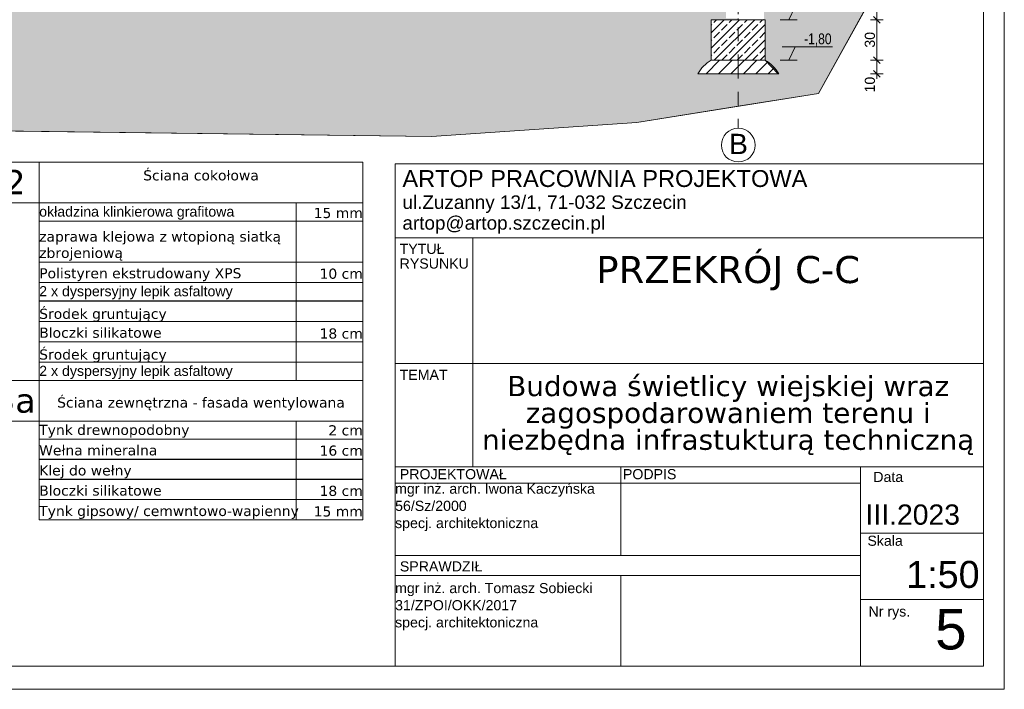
# Model space of a CAD drawing. Extents: x 5465377 to 5465550, y 5925276 to 5925338.
# Tile 174 of 182: x 5465465.62 to 5465472.91, y 5925323.72 to 5925328.68. Entities that reach past the tile are written whole.
import ezdxf

# ---------------------------------------------------------------- set-up
doc = ezdxf.new("R2010")
doc.units = 0
doc.header["$MEASUREMENT"] = 0
doc.linetypes.add('Kropki i Kreski', pattern=[0.335139, 0.176389, -0.088194, 0, -0.070556])
for name, color, linetype, lineweight in [('0_Nr_Pióra__141', 7, 'Continuous', 0), ('0_Nr_pióra__141_Nr_Pióra__141', 7, 'Continuous', 0), ('0_Nr_pióra__141_Nr_Pióra__142', 7, 'Continuous', 18), ('0_Nr_Pióra__142', 7, 'Continuous', 18), ('0_Nr_pióra__7_Nr_Pióra__7', 7, 'Continuous', 35), ('_______wymiarowanie_Nr_Pióra__201', 150, 'Continuous', 0), ('_ARCH_Sciany_Nr_Pióra__141', 7, 'Continuous', 0), ('_ARCH_Sciany_Nr_Pióra__142', 7, 'Continuous', 18), ('_opisy_Nr_pióra__175_Nr_Pióra__148', 14, 'Continuous', 0), ('_opisy_Nr_pióra__2_Nr_Pióra__8', 12, 'Continuous', 35), ('EGBD03_Nr_Pióra__141', 7, 'Continuous', 0), ('tabelki_Nr_pióra__141_Nr_Pióra__141', 7, 'Continuous', 0), ('tabelki_Nr_pióra__1_Nr_pióra__141_Nr_Pióra__141', 7, 'Continuous', 0), ('tabelki_Nr_pióra__7_Nr_Pióra__141', 7, 'Continuous', 0), ('tabelki_Nr_pióra__7_Nr_pióra__7_Nr_Pióra__7', 7, 'Continuous', 35)]:
    doc.layers.add(name, color=color, linetype=linetype, lineweight=lineweight)
doc.layers.add('_______wymiarowanie', color=7, linetype='Continuous')
doc.layers.add('EGBD03', color=7, linetype='Continuous')
doc.styles.add('GENERATED_STYLE_1', font='arial.ttf')
doc.styles.add('GENERATED_STYLE_4', font='arial.ttf')
doc.styles.add('GENERATED_STYLE_5', font='txt')
doc.styles.add('GENERATED_STYLE_6', font='verdana.ttf')
doc.dimstyles.new('GENERATED_STYLE__2', dxfattribs={"dimtxt": 0.075, "dimasz": 0.0475, "dimexe": 0.18, "dimexo": 0, "dimgap": 0.09, "dimtad": 1, "dimdec": 0, "dimlfac": 100, "dimzin": 0, "dimdsep": 46, "dimtxsty": 'GENERATED_STYLE_5', "dimblk": 'ARROWHEAD_6', "dimblk1": 'ARROWHEAD_6', "dimblk2": 'ARROWHEAD_6', "dimcen": 0.09, "dimclrd": 256, "dimclre": 256, "dimclrt": 256, "dimazin": 0, "dimtfac": 1, "dimtdec": 4, "dimtmove": 0, "dimatfit": 3, "dimfxl": 0, "dimtolj": 1, "dimtzin": 0, "dimarcsym": 0})

# ---------------------------------------------------------------- blocks, each defined once
blk = doc.blocks.new('Linia_171', base_point=(5465470.9397, 5925337.1188))
at = {"layer": 'EGBD03_Nr_Pióra__141', "linetype": 'Kropki i Kreski'}
blk.add_line((5465470.9397, 5925336.9938), (5465470.9397, 5925327.873), dxfattribs=at)
at = {"layer": 'EGBD03_Nr_Pióra__141', "linetype": 'Continuous'}
for centre in [(5465470.9397, 5925337.1188), (5465470.9397, 5925327.748)]:
    blk.add_circle(centre, 0.125, dxfattribs=at)
blk = doc.blocks.new('*D357', base_point=(5464021.3307, 5925651.4736))
at = {"layer": '_______wymiarowanie_Nr_Pióra__201', "linetype": 'Continuous'}
for p, q in [((5465472.0132, 5925328.3767), (5465471.9195, 5925328.3767)), ((5465471.9413, 5925328.4017), (5465471.9913, 5925328.3517)), ((5465471.9663, 5925328.2767), (5465471.9663, 5925328.3767)), ((5465472.0132, 5925328.2767), (5465471.9195, 5925328.2767)), ((5465471.9413, 5925328.3017), (5465471.9913, 5925328.2517)), ((5465471.9663, 5925328.2392), (5465471.9663, 5925328.2767))]:
    blk.add_line(p, q, dxfattribs=at)
at = {"layer": '_______wymiarowanie_Nr_Pióra__201', "insert": (5465471.8763, 5925328.1378), "char_height": 0.075, "attachment_point": 1, "rotation": 90, "style": 'GENERATED_STYLE_4'}
blk.add_mtext('{10}', dxfattribs=at)
blk = doc.blocks.new('ARROWHEAD_6')
at = {"linetype": 'Continuous'}
for p, q in [((0, 0), (-1, 0)), ((-0.5, -0.5), (0.5, 0.5))]:
    blk.add_line(p, q, dxfattribs=at)
blk = doc.blocks.new('*D358', base_point=(5464021.3307, 5925651.4736))
at = {"layer": '_______wymiarowanie_Nr_Pióra__201', "linetype": 'Continuous'}
for p, q in [((5465472.0132, 5925328.6767), (5465471.9195, 5925328.6767)), ((5465471.9413, 5925328.7017), (5465471.9913, 5925328.6517)), ((5465471.9663, 5925328.3767), (5465471.9663, 5925328.6767)), ((5465472.0132, 5925328.3767), (5465471.9195, 5925328.3767)), ((5465471.9413, 5925328.4017), (5465471.9913, 5925328.3517))]:
    blk.add_line(p, q, dxfattribs=at)
at = {"layer": '_______wymiarowanie_Nr_Pióra__201', "insert": (5465471.8763, 5925328.4698), "char_height": 0.075, "attachment_point": 1, "rotation": 90, "style": 'GENERATED_STYLE_4'}
blk.add_mtext('{30}', dxfattribs=at)
blk = doc.blocks.new('*D359', base_point=(5464021.3307, 5925651.4736))
at = {"layer": '_______wymiarowanie_Nr_Pióra__201', "linetype": 'Continuous'}
for p, q in [((5465472.0132, 5925330.0264), (5465471.9195, 5925330.0264)), ((5465471.9413, 5925330.0514), (5465471.9913, 5925330.0014)), ((5465471.9663, 5925328.6767), (5465471.9663, 5925330.0264)), ((5465472.0132, 5925328.6767), (5465471.9195, 5925328.6767)), ((5465471.9413, 5925328.7017), (5465471.9913, 5925328.6517))]:
    blk.add_line(p, q, dxfattribs=at)
at = {"layer": '_______wymiarowanie_Nr_Pióra__201', "char_height": 0.075, "attachment_point": 1, "rotation": 90, "style": 'GENERATED_STYLE_4'}
for s, insert in [('{15}', (5465471.8763, 5925329.8876)), ('{135}', (5465471.8763, 5925329.2093))]:
    blk.add_mtext(s, dxfattribs=dict(at, insert=insert))
blk = doc.blocks.new('*D360', base_point=(5464021.3307, 5925651.4736))
at = {"layer": '_______wymiarowanie_Nr_Pióra__201', "linetype": 'Continuous'}
for p, q in [((5465472.0132, 5925330.1767), (5465471.9195, 5925330.1767)), ((5465471.9413, 5925330.2017), (5465471.9913, 5925330.1517)), ((5465471.9663, 5925330.0264), (5465471.9663, 5925330.1767)), ((5465472.0132, 5925330.0264), (5465471.9195, 5925330.0264)), ((5465471.9413, 5925330.0514), (5465471.9913, 5925330.0014))]:
    blk.add_line(p, q, dxfattribs=at)
blk = doc.blocks.new('*D361', base_point=(5464021.3307, 5925651.4736))
at = {"layer": '_______wymiarowanie_Nr_Pióra__201', "linetype": 'Continuous'}
for p, q in [((5465472.0132, 5925332.5764), (5465471.9195, 5925332.5764)), ((5465471.9413, 5925332.6014), (5465471.9913, 5925332.5514)), ((5465471.9663, 5925330.1767), (5465471.9663, 5925332.5764)), ((5465472.0132, 5925330.1767), (5465471.9195, 5925330.1767)), ((5465471.9413, 5925330.2017), (5465471.9913, 5925330.1517))]:
    blk.add_line(p, q, dxfattribs=at)
at = {"layer": '_______wymiarowanie_Nr_Pióra__201', "insert": (5465471.8763, 5925331.2912), "char_height": 0.075, "attachment_point": 1, "rotation": 90, "style": 'GENERATED_STYLE_4'}
blk.add_mtext('{240}', dxfattribs=at)
blk = doc.blocks.new('*D362', base_point=(5464021.3307, 5925651.4736))
at = {"layer": '_______wymiarowanie_Nr_Pióra__201', "linetype": 'Continuous'}
for p, q in [((5465472.0132, 5925333.2466), (5465471.9195, 5925333.2466)), ((5465471.9413, 5925333.2716), (5465471.9913, 5925333.2216)), ((5465471.9663, 5925332.5764), (5465471.9663, 5925333.2466)), ((5465472.0132, 5925332.5764), (5465471.9195, 5925332.5764)), ((5465471.9413, 5925332.6014), (5465471.9913, 5925332.5514))]:
    blk.add_line(p, q, dxfattribs=at)
at = {"layer": '_______wymiarowanie_Nr_Pióra__201', "insert": (5465471.8763, 5925332.8546), "char_height": 0.075, "attachment_point": 1, "rotation": 90, "style": 'GENERATED_STYLE_4'}
blk.add_mtext('{67}', dxfattribs=at)
blk = doc.blocks.new('*D363', base_point=(5464021.3307, 5925651.4736))
at = {"layer": '_______wymiarowanie_Nr_Pióra__201', "linetype": 'Continuous'}
for p, q in [((5465472.0132, 5925335.5698), (5465471.9195, 5925335.5698)), ((5465471.9413, 5925335.5948), (5465471.9913, 5925335.5448)), ((5465471.9663, 5925333.2466), (5465471.9663, 5925335.5698)), ((5465472.0132, 5925333.2466), (5465471.9195, 5925333.2466)), ((5465471.9413, 5925333.2716), (5465471.9913, 5925333.2216))]:
    blk.add_line(p, q, dxfattribs=at)
at = {"layer": '_______wymiarowanie_Nr_Pióra__201', "insert": (5465471.8763, 5925334.3228), "char_height": 0.075, "attachment_point": 1, "rotation": 90, "style": 'GENERATED_STYLE_4'}
blk.add_mtext('{232}', dxfattribs=at)
blk = doc.blocks.new('*D364', base_point=(5464021.3307, 5925651.4736))
at = {"layer": '_______wymiarowanie_Nr_Pióra__201', "linetype": 'Continuous'}
for p, q in [((5465471.9913, 5925335.9638), (5465471.9413, 5925336.0138)), ((5465471.9663, 5925335.9888), (5465471.9663, 5925336.0263)), ((5465472.0132, 5925335.9888), (5465471.9195, 5925335.9888)), ((5465471.9663, 5925335.5698), (5465471.9663, 5925335.9888)), ((5465472.0132, 5925335.5698), (5465471.9195, 5925335.5698)), ((5465471.9413, 5925335.5948), (5465471.9913, 5925335.5448))]:
    blk.add_line(p, q, dxfattribs=at)
at = {"layer": '_______wymiarowanie_Nr_Pióra__201', "insert": (5465471.8763, 5925335.7224), "char_height": 0.075, "attachment_point": 1, "rotation": 90, "style": 'GENERATED_STYLE_4'}
blk.add_mtext('{42}', dxfattribs=at)

msp = doc.modelspace()

# ---------------------------------------------------------------- hatches: boundary and pattern name
at = {"layer": '0_Nr_Pióra__141', "linetype": 'Continuous'}
h = msp.add_hatch(dxfattribs=at)
h.set_pattern_fill('grunt', color=256, style=0, pattern_type=2)
h.set_pattern_definition([(45, (5464021.33072, 5925651.47357), (-0.137885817, 0.137885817), []), (45, (5464021.28476, 5925651.51953), (-0.27577163, 0.27577163), []), (45, (5464021.2388, 5925651.5655), (-0.27577163, 0.27577163), []), (135, (5464021.19284, 5925651.611455), (0.045961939, 0.045961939), [0.194999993, -0.194999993])])
h.paths.add_polyline_path([(5465453.1251, 5925329.896), (5465453.8715, 5925327.7943), (5465454.3297, 5925327.775), (5465457.3924, 5925327.6465), (5465462.1565, 5925327.8638), (5465464.6254, 5925327.8638), (5465468.6679, 5925327.8116), (5465470.1893, 5925327.916), (5465470.9397, 5925328.0353), (5465471.5347, 5925328.1299), (5465472.5095, 5925329.896), (5465471.1297, 5925329.8957), (5465471.1297, 5925328.6777), (5465471.1397, 5925328.6767), (5465471.1397, 5925328.3767), (5465471.2347, 5925328.2767), (5465470.9397, 5925328.2767), (5465470.8397, 5925328.2767), (5465470.6397, 5925328.2767, -0.135964), (5465470.7397, 5925328.3767), (5465470.7397, 5925328.6767), (5465470.9397, 5925328.6767), (5465470.9397, 5925328.6864), (5465470.9397, 5925328.6877), (5465470.8497, 5925328.6877), (5465470.8497, 5925328.8077), (5465470.9397, 5925328.8077), (5465470.9397, 5925328.8147), (5465470.8497, 5925328.8147), (5465470.8497, 5925328.9347), (5465470.9397, 5925328.9347), (5465470.9397, 5925328.9417), (5465470.8497, 5925328.9417), (5465470.8497, 5925329.0617), (5465470.9397, 5925329.0617), (5465470.9397, 5925329.0697), (5465470.8497, 5925329.0697), (5465470.8497, 5925329.1897), (5465470.9397, 5925329.1897), (5465470.9397, 5925329.1967), (5465470.8497, 5925329.1967), (5465470.8497, 5925329.3167), (5465470.9397, 5925329.3167), (5465470.9397, 5925329.3247), (5465470.8497, 5925329.3247), (5465470.8497, 5925329.4447), (5465470.9397, 5925329.4447), (5465470.9397, 5925329.4527), (5465470.8497, 5925329.4527), (5465470.8497, 5925329.5564), (5465470.8353, 5925329.5564), (5465470.6397, 5925329.5564), (5465460.7415, 5925329.5564), (5465454.6297, 5925329.5564), (5465454.4342, 5925329.5564), (5465454.4198, 5925329.5564), (5465454.4198, 5925329.4527), (5465454.4198, 5925329.4447), (5465454.4198, 5925329.3167), (5465454.4198, 5925329.1967), (5465454.4198, 5925329.1897), (5465454.4198, 5925329.0697), (5465454.4198, 5925329.0617), (5465454.4198, 5925328.9417), (5465454.4198, 5925328.9347), (5465454.4198, 5925328.8147), (5465454.4198, 5925328.8077), (5465454.4198, 5925328.6877), (5465454.4198, 5925328.6767), (5465454.5298, 5925328.6767), (5465454.5298, 5925328.3767, -0.135964), (5465454.6298, 5925328.2767), (5465454.4298, 5925328.2767), (5465454.3297, 5925328.2767), (5465454.0298, 5925328.2767), (5465454.1298, 5925328.3767), (5465454.1298, 5925328.6767), (5465454.1398, 5925328.6777), (5465454.1397, 5925329.8957)], flags=0)
at = {"layer": '0_Nr_pióra__141_Nr_Pióra__141', "linetype": 'Continuous'}
h = msp.add_hatch(dxfattribs=at)
h.set_pattern_fill('BETON_ZBROJONY1', color=256, style=0, pattern_type=2)
h.set_pattern_definition([(45, (5266464.8043, 6139790.7205), (-0.056568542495, 0.056568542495), []), (45, (5266464.832585, 6139790.692215), (-0.056568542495, 0.056568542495), [0.06, -0.02])])
h.paths.add_polyline_path([(5465471.1397, 5925328.3767), (5465470.7397, 5925328.3767), (5465470.7397, 5925328.6767), (5465471.1397, 5925328.6767)], flags=0)
at = {"layer": '_ARCH_Sciany_Nr_Pióra__141', "linetype": 'Continuous'}
h = msp.add_hatch(dxfattribs=at)
h.set_pattern_fill('cegła_zwykła', color=256, style=0, pattern_type=2)
h.set_pattern_definition([(45, (5464021.33072, 5925651.47357), (-0.045961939, 0.045961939), [])])
h.paths.add_polyline_path([(5465471.2397, 5925328.2767), (5465471.164, 5925328.2767), (5465471.1563, 5925328.2767), (5465470.8397, 5925328.2767), (5465470.6397, 5925328.2767, -0.135965), (5465470.7397, 5925328.3767), (5465470.8397, 5925328.3767), (5465471.1397, 5925328.3767, -0.135965)], flags=0)
at = {"layer": '_opisy_Nr_pióra__2_Nr_Pióra__8', "linetype": 'Continuous'}
for points in [[(5465471.3129, 5925328.6764), (5465471.3619, 5925328.775), (5465471.264, 5925328.775)], [(5465471.3129, 5925328.3764), (5465471.3619, 5925328.475), (5465471.264, 5925328.475)]]:
    msp.add_hatch(color=256, dxfattribs=at).paths.add_polyline_path(points, flags=0)

# ---------------------------------------------------------------- linework, layer by layer
at = {"layer": '0_Nr_Pióra__141', "linetype": 'Continuous', "flags": 128}
for points in [[(5465452.4309, 5925338.1174), (5465472.9091, 5925338.1174), (5465472.9091, 5925323.7163), (5465452.4309, 5925323.7163)], [(5465452.8661, 5925337.9642), (5465472.7554, 5925337.9642), (5465472.7554, 5925323.8888), (5465452.8661, 5925323.8888)]]:
    msp.add_lwpolyline(points, close=True, dxfattribs=at)
at = {"layer": '0_Nr_pióra__141_Nr_Pióra__142', "linetype": 'Continuous', "flags": 128}
msp.add_lwpolyline([(5465471.1397, 5925328.3767), (5465470.7397, 5925328.3767), (5465470.7397, 5925328.6767), (5465471.1397, 5925328.6767)], close=True, dxfattribs=at)
at = {"layer": '0_Nr_Pióra__142', "linetype": 'Continuous'}
for p, q in [((5465471.5347, 5925328.1299), (5465472.5095, 5925329.896)), ((5465470.1893, 5925327.916), (5465471.5347, 5925328.1299)), ((5465468.6679, 5925327.8116), (5465470.1893, 5925327.916)), ((5465464.6254, 5925327.8638), (5465468.6679, 5925327.8116))]:
    msp.add_line(p, q, dxfattribs=at)
at = {"layer": '0_Nr_Pióra__142', "linetype": 'Continuous', "flags": 128}
msp.add_lwpolyline([(5465464.6254, 5925327.8638), (5465468.6679, 5925327.8116), (5465470.1893, 5925327.916), (5465470.9397, 5925328.0353), (5465471.5347, 5925328.1299), (5465472.5095, 5925329.896)], dxfattribs=at)
msp.add_lwpolyline([(5465471.1297, 5925328.6777), (5465471.1397, 5925328.6767), (5465471.1397, 5925328.3767), (5465471.2347, 5925328.2767), (5465470.9397, 5925328.2767), (5465470.8397, 5925328.2767), (5465470.6397, 5925328.2767, -0.135964), (5465470.7397, 5925328.3767), (5465470.7397, 5925328.6767), (5465470.9397, 5925328.6767), (5465470.9397, 5925328.6864)], format="xyb", dxfattribs=at)
at = {"layer": '_ARCH_Sciany_Nr_Pióra__142', "linetype": 'Continuous', "flags": 128}
msp.add_lwpolyline([(5465471.2397, 5925328.2767), (5465471.164, 5925328.2767), (5465471.1563, 5925328.2767), (5465470.8397, 5925328.2767), (5465470.6397, 5925328.2767, -0.135965), (5465470.7397, 5925328.3767), (5465470.8397, 5925328.3767), (5465471.1397, 5925328.3767, -0.135965)], format="xyb", close=True, dxfattribs=at)
at = {"layer": '_opisy_Nr_pióra__175_Nr_Pióra__148', "linetype": 'Continuous'}
for p, q in [((5465471.3129, 5925328.6764), (5465471.3619, 5925328.775)), ((5465471.2504, 5925328.6764), (5465471.3755, 5925328.6764)), ((5465471.264, 5925328.475), (5465471.6379, 5925328.475)), ((5465471.3129, 5925328.3764), (5465471.3619, 5925328.475)), ((5465471.2504, 5925328.3764), (5465471.3755, 5925328.3764))]:
    msp.add_line(p, q, dxfattribs=at)
at = {"layer": 'tabelki_Nr_pióra__141_Nr_Pióra__141', "linetype": 'Continuous'}
for p, q in [((5465468.3994, 5925327.6092), (5465472.7554, 5925327.6092)), ((5465468.3994, 5925327.6092), (5465468.3994, 5925323.8888)), ((5465472.7554, 5925327.6092), (5465472.7554, 5925323.8888)), ((5465472.7554, 5925327.0615), (5465468.3994, 5925327.0615)), ((5465472.7554, 5925327.0615), (5465468.3994, 5925327.0615)), ((5465468.9748, 5925327.0615), (5465468.9748, 5925325.3655)), ((5465472.7554, 5925326.1297), (5465468.3994, 5925326.1297)), ((5465472.7554, 5925325.3655), (5465468.3994, 5925325.3655)), ((5465472.7554, 5925325.3655), (5465468.3994, 5925325.3655)), ((5465470.0706, 5925325.3655), (5465470.0706, 5925324.7098)), ((5465470.9775, 5925325.3655), (5465472.7554, 5925325.3655)), ((5465471.8454, 5925325.3655), (5465471.8454, 5925323.8888)), ((5465471.8454, 5925325.2425), (5465468.3994, 5925325.2425)), ((5465471.8454, 5925324.8733), (5465472.7554, 5925324.8733)), ((5465471.8454, 5925324.7067), (5465468.3994, 5925324.7067)), ((5465471.8454, 5925324.559), (5465468.3994, 5925324.559)), ((5465470.0706, 5925324.559), (5465470.0706, 5925323.8888)), ((5465471.8454, 5925324.381), (5465472.7554, 5925324.381)), ((5465470.9775, 5925323.8888), (5465468.3994, 5925323.8888)), ((5465472.7554, 5925323.8888), (5465468.3994, 5925323.8888)), ((5465470.9775, 5925323.8888), (5465472.7554, 5925323.8888))]:
    msp.add_line(p, q, dxfattribs=at)
at = {"layer": 'tabelki_Nr_pióra__1_Nr_pióra__141_Nr_Pióra__141', "linetype": 'Continuous', "flags": 128}
for points in [[(5465465.4047, 5925327.6221), (5465465.7647, 5925327.6221), (5465465.7647, 5925327.3206), (5465465.4047, 5925327.3206)], [(5465465.7647, 5925327.6221), (5465468.1605, 5925327.6221), (5465468.1605, 5925327.3206), (5465465.7647, 5925327.3206)], [(5465465.7647, 5925327.3206), (5465467.6672, 5925327.3206), (5465467.6672, 5925327.1849), (5465465.7647, 5925327.1849)], [(5465467.6672, 5925327.3206), (5465468.1605, 5925327.3206), (5465468.1605, 5925327.1849), (5465467.6672, 5925327.1849)], [(5465465.7647, 5925327.1849), (5465467.6672, 5925327.1849), (5465467.6672, 5925326.8815), (5465465.7647, 5925326.8815)], [(5465467.6672, 5925327.1849), (5465468.1605, 5925327.1849), (5465468.1605, 5925326.8815), (5465467.6672, 5925326.8815)], [(5465465.7647, 5925326.8815), (5465467.6672, 5925326.8815), (5465467.6672, 5925326.7307), (5465465.7647, 5925326.7307)], [(5465467.6672, 5925326.8815), (5465468.1605, 5925326.8815), (5465468.1605, 5925326.7307), (5465467.6672, 5925326.7307)], [(5465465.7647, 5925326.7307), (5465467.6672, 5925326.7307), (5465467.6672, 5925326.595), (5465465.7647, 5925326.595)], [(5465467.6672, 5925326.7307), (5465468.1605, 5925326.7307), (5465468.1605, 5925326.595), (5465467.6672, 5925326.595)], [(5465465.7647, 5925326.5927), (5465467.6672, 5925326.5927), (5465467.6672, 5925326.4419), (5465465.7647, 5925326.4419)], [(5465467.6672, 5925326.5927), (5465468.1605, 5925326.5927), (5465468.1605, 5925326.4419), (5465467.6672, 5925326.4419)], [(5465465.7647, 5925326.4419), (5465467.6672, 5925326.4419), (5465467.6672, 5925326.2912), (5465465.7647, 5925326.2912)], [(5465467.6672, 5925326.4419), (5465468.1605, 5925326.4419), (5465468.1605, 5925326.2912), (5465467.6672, 5925326.2912)], [(5465465.7647, 5925326.2912), (5465467.6672, 5925326.2912), (5465467.6672, 5925326.1404), (5465465.7647, 5925326.1404)], [(5465467.6672, 5925326.2912), (5465468.1605, 5925326.2912), (5465468.1605, 5925326.1404), (5465467.6672, 5925326.1404)], [(5465465.7647, 5925326.1404), (5465467.6672, 5925326.1404), (5465467.6672, 5925326.0047), (5465465.7647, 5925326.0047)], [(5465467.6672, 5925326.1404), (5465468.1605, 5925326.1404), (5465468.1605, 5925326.0047), (5465467.6672, 5925326.0047)], [(5465465.4047, 5925326.0047), (5465465.7647, 5925326.0047), (5465465.7647, 5925325.7032), (5465465.4047, 5925325.7032)], [(5465465.7647, 5925326.0047), (5465468.1605, 5925326.0047), (5465468.1605, 5925325.7032), (5465465.7647, 5925325.7032)], [(5465465.7647, 5925325.7032), (5465467.6672, 5925325.7032), (5465467.6672, 5925325.5707), (5465465.7647, 5925325.5707)], [(5465467.6672, 5925325.7032), (5465468.1605, 5925325.7032), (5465468.1605, 5925325.5707), (5465467.6672, 5925325.5707)], [(5465465.7647, 5925325.5707), (5465467.6672, 5925325.5707), (5465467.6672, 5925325.42), (5465465.7647, 5925325.42)], [(5465467.6672, 5925325.5707), (5465468.1605, 5925325.5707), (5465468.1605, 5925325.42), (5465467.6672, 5925325.42)], [(5465465.7647, 5925325.4216), (5465467.6672, 5925325.4216), (5465467.6672, 5925325.2708), (5465465.7647, 5925325.2708)], [(5465467.6672, 5925325.4216), (5465468.1605, 5925325.4216), (5465468.1605, 5925325.2708), (5465467.6672, 5925325.2708)], [(5465465.7647, 5925325.2724), (5465467.6672, 5925325.2724), (5465467.6672, 5925325.1217), (5465465.7647, 5925325.1217)], [(5465467.6672, 5925325.2724), (5465468.1605, 5925325.2724), (5465468.1605, 5925325.1217), (5465467.6672, 5925325.1217)], [(5465465.7647, 5925325.1217), (5465467.6672, 5925325.1217), (5465467.6672, 5925324.9709), (5465465.7647, 5925324.9709)], [(5465467.6672, 5925325.1217), (5465468.1605, 5925325.1217), (5465468.1605, 5925324.9709), (5465467.6672, 5925324.9709)]]:
    msp.add_lwpolyline(points, close=True, dxfattribs=at)

# ---------------------------------------------------------------- block references
at = {"layer": 'EGBD03', "linetype": 'Kropki i Kreski'}
msp.add_blockref('Linia_171', (5465470.9397, 5925337.1188), dxfattribs=at)

# ---------------------------------------------------------------- texts
at = {"layer": '0_Nr_pióra__7_Nr_Pióra__7', "linetype": 'Continuous', "char_height": 0.075, "attachment_point": 4, "style": 'GENERATED_STYLE_1'}
for s, insert in [('{okładzina klinkierowa grafitowa}', (5465465.7647, 5925327.2444)), ('{2 x dyspersyjny lepik asfaltowy}', (5465465.7647, 5925326.6545)), ('{2 x dyspersyjny lepik asfaltowy}', (5465465.7647, 5925326.0642))]:
    msp.add_mtext(s, dxfattribs=dict(at, insert=insert))
at = {"layer": '_opisy_Nr_pióra__2_Nr_Pióra__8', "linetype": 'Continuous', "insert": (5465471.5285, 5925328.5277), "char_height": 0.08, "attachment_point": 5, "style": 'GENERATED_STYLE_4'}
msp.add_mtext('{\\W0.800000x;-1,80}', dxfattribs=at)
at = {"layer": 'tabelki_Nr_pióra__7_Nr_Pióra__141', "linetype": 'Continuous'}
for s, insert, char_height, attachment_point, style in [('{B}', (5465470.8712, 5925327.6815), 0.15, 7, 'GENERATED_STYLE_1'), ('{ARTOP PRACOWNIA PROJEKTOWA }', (5465468.4537, 5925327.436), 0.125, 7, 'GENERATED_STYLE_4'), ('{ul.Zuzanny 13/1, 71-032 Szczecin }', (5465468.4537, 5925327.2453), 0.1, 7, 'GENERATED_STYLE_1'), ('{artop@artop.szczecin.pl }', (5465468.4537, 5925327.0914), 0.1, 7, 'GENERATED_STYLE_1'), ('{PRZEKRÓJ C-C}', (5465470.8651, 5925326.6713), 0.2, 8, 'GENERATED_STYLE_6'), ('{TEMAT}', (5465468.433, 5925326.0089), 0.075, 7, 'GENERATED_STYLE_1'), ('{PROJEKTOWAŁ }', (5465468.4344, 5925325.2719), 0.075, 7, 'GENERATED_STYLE_1'), ('{PODPIS }', (5465470.0859, 5925325.2719), 0.075, 7, 'GENERATED_STYLE_1'), ('{ Data}', (5465471.9102, 5925325.2512), 0.075, 7, 'GENERATED_STYLE_1'), ('{III.2023}', (5465471.8819, 5925324.9337), 0.15, 7, 'GENERATED_STYLE_4'), ('{ Skala}', (5465471.8665, 5925324.7786), 0.075, 7, 'GENERATED_STYLE_1'), ('{SPRAWDZIŁ}', (5465468.4344, 5925324.5885), 0.075, 7, 'GENERATED_STYLE_1'), ('{ 1:50}', (5465472.105, 5925324.4646), 0.2, 7, 'GENERATED_STYLE_4'), ('{5}', (5465472.3971, 5925324.0074), 0.3, 7, 'GENERATED_STYLE_4'), ('{ Nr rys.}', (5465471.8747, 5925324.2331), 0.075, 7, 'GENERATED_STYLE_1')]:
    msp.add_mtext(s, dxfattribs=dict(at, insert=insert, char_height=char_height, attachment_point=attachment_point, style=style))
at = {"layer": 'tabelki_Nr_pióra__7_Nr_Pióra__141', "linetype": 'Continuous', "char_height": 0.075, "attachment_point": 7, "style": 'GENERATED_STYLE_1'}
for s, insert, line_spacing_factor in [('{TYTUŁ \\PRYSUNKU}', (5465468.433, 5925326.832), 0.870942), ('{mgr inż. arch. Iwona Kaczyńska\\P56/Sz/2000\\Pspecj. architektoniczna}', (5465468.3994, 5925324.888), 1.018908), ('{mgr inż. arch. Tomasz Sobiecki\\P31/ZPOI/OKK/2017\\Pspecj. architektoniczna}', (5465468.3994, 5925324.1524), 1.015287)]:
    msp.add_mtext(s, dxfattribs=dict(at, insert=insert, line_spacing_factor=line_spacing_factor))
at = {"layer": 'tabelki_Nr_pióra__7_Nr_Pióra__141', "linetype": 'Continuous', "insert": (5465470.8651, 5925325.451), "char_height": 0.15, "width": 3.780673, "attachment_point": 8, "line_spacing_factor": 0.794969, "style": 'GENERATED_STYLE_6'}
msp.add_mtext('{Budowa świetlicy wiejskiej wraz zagospodarowaniem terenu i niezbędna infrastukturą techniczną}', dxfattribs=at)
at = {"layer": 'tabelki_Nr_pióra__7_Nr_pióra__7_Nr_Pióra__7', "linetype": 'Continuous', "style": 'GENERATED_STYLE_6'}
for s, insert, char_height, attachment_point in [('{2          }', (5465465.5847, 5925327.3838), 0.18, 8), ('{Ściana cokołowa}', (5465466.9626, 5925327.4851), 0.075, 8), ('{15 mm                  }', (5465468.1605, 5925327.2061), 0.075, 9), ('{Polistyren ekstrudowany XPS                }', (5465465.7647, 5925326.7398), 0.075, 7), ('{10 cm                  }', (5465468.1605, 5925326.7566), 0.075, 9), ('{                  }', (5465468.1605, 5925326.6004), 0.075, 9), ('{Środek gruntujący              }', (5465465.7647, 5925326.4395), 0.075, 7), ('{Bloczki silikatowe         }', (5465465.7647, 5925326.3193), 0.075, 7), ('{18 cm                  }', (5465468.1605, 5925326.313), 0.075, 9), ('{Środek gruntujący              }', (5465465.7647, 5925326.1379), 0.075, 7), ('{3a          }', (5465465.5847, 5925325.7628), 0.18, 8), ('{Ściana zewnętrzna - fasada wentylowana}', (5465466.9626, 5925325.7822), 0.075, 8), ('{Tynk drewnopodobny       }', (5465465.7647, 5925325.5795), 0.075, 7), ('{2 cm                  }', (5465468.1605, 5925325.5961), 0.075, 9), ('{Wełna mineralna                }', (5465465.7647, 5925325.4481), 0.075, 7), ('{16 cm                  }', (5465468.1605, 5925325.4459), 0.075, 9), ('{Klej do wełny        }', (5465465.7647, 5925325.2792), 0.075, 7), ('{Bloczki silikatowe         }', (5465465.7647, 5925325.1497), 0.075, 7), ('{18 cm                  }', (5465468.1605, 5925325.1475), 0.075, 9), ('{Tynk gipsowy/ cemwntowo-wapienny       }', (5465465.7647, 5925324.9787), 0.075, 7), ('{15 mm                  }', (5465468.1605, 5925324.9952), 0.075, 9)]:
    msp.add_mtext(s, dxfattribs=dict(at, insert=insert, char_height=char_height, attachment_point=attachment_point))
at = {"layer": 'tabelki_Nr_pióra__7_Nr_pióra__7_Nr_Pióra__7', "linetype": 'Continuous', "insert": (5465465.7647, 5925326.8905), "char_height": 0.075, "width": 1.902463, "attachment_point": 7, "line_spacing_factor": 0.968291, "style": 'GENERATED_STYLE_6'}
msp.add_mtext('{zaprawa klejowa z wtopioną siatką zbrojeniową                }', dxfattribs=at)

# ---------------------------------------------------------------- dimensions: what is measured, and where the dimension line sits
at = {"layer": '_______wymiarowanie', "linetype": 'Continuous'}
for p1, p2, picture, middle in [((5465471.6347, 5925335.5698), (5465471.6347, 5925335.9888), '*D364', (5465471.9138, 5925335.7793)), ((5465471.6347, 5925333.2466), (5465471.6347, 5925335.5698), '*D363', (5465471.9138, 5925334.4082)), ((5465471.2097, 5925332.5764), (5465471.6347, 5925333.2466), '*D362', (5465471.9138, 5925332.9115)), ((5465471.1297, 5925330.1767), (5465471.2097, 5925332.5764), '*D361', (5465471.9138, 5925331.3766)), ((5465471.1297, 5925330.0264), (5465471.1297, 5925330.1767), '*D360', (5465471.9138, 5925329.9445)), ((5465471.1397, 5925328.6767), (5465471.1297, 5925330.0264), '*D359', (5465471.9138, 5925329.2946)), ((5465471.1397, 5925328.3767), (5465471.1397, 5925328.6767), '*D358', (5465471.9138, 5925328.5267)), ((5465471.2397, 5925328.2767), (5465471.1397, 5925328.3767), '*D357', (5465471.9138, 5925328.1948))]:
    dim = msp.add_linear_dim(base=(5465471.9663, 5925328.2767), p1=p1, p2=p2, angle=90, dimstyle='GENERATED_STYLE__2', dxfattribs=at)
    dim.commit()
    dim.dimension.update_dxf_attribs({"geometry": picture, "text_midpoint": middle})

doc.saveas('drawing.dxf')
